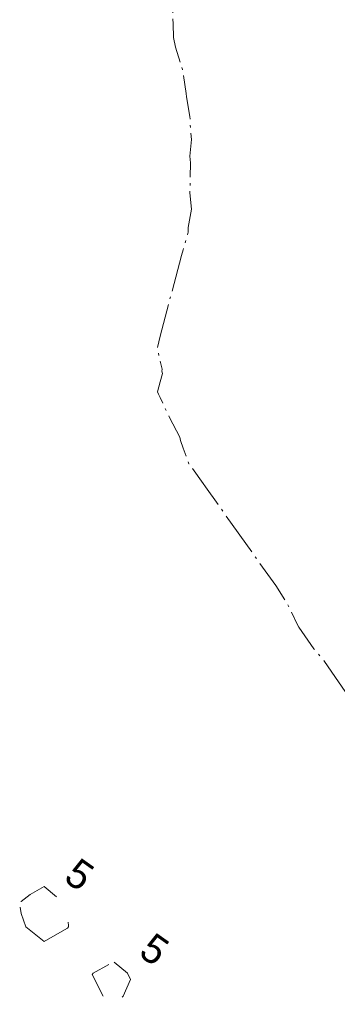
# Model space of a CAD drawing. Extents: x 65182 to 66926, y 402417 to 404251.
# Tile 190 of 256: x 66484 to 66498, y 402417 to 402459. Entities that reach past the tile are written whole.
import ezdxf
from ezdxf.enums import TextEntityAlignment as Align

# ---------------------------------------------------------------- set-up
doc = ezdxf.new("R2010")
doc.units = 0
doc.header["$LTSCALE"] = 50
doc.header["$MEASUREMENT"] = 0
doc.linetypes.add('NAP-2_5M', pattern=[0.9906, 0.762, -0.1016, 0.0254, -0.1016])
doc.linetypes.add('NAP-5M', pattern=[2.1336, 0.762, -0.1016, 0.762, -0.508])
doc.layers.add('DIEPTELIJNEN_10JAN2014', color=17, linetype='CONTINUOUS', lineweight=0)
doc.styles.add('TMODELF', font='tmodelf')

msp = doc.modelspace()

# ---------------------------------------------------------------- linework, layer by layer
at = {"layer": 'DIEPTELIJNEN_10JAN2014', "linetype": 'NAP-2_5M', "ltscale": 0.05, "flags": 128}
msp.add_lwpolyline([(66574.508, 402484.508), (66574, 402484.615), (66573.375, 402485), (66573, 402485.212), (66572.398, 402485.602), (66572, 402485.863), (66571.797, 402486), (66571, 402486.525), (66570.302, 402487), (66570, 402487.192), (66569.385, 402487.615), (66569, 402487.899), (66568.875, 402488), (66568, 402488.655), (66567.579, 402489), (66567, 402489.443), (66566.329, 402490), (66566, 402490.257), (66565.125, 402491), (66565, 402491.099), (66564.622, 402491), (66564.783, 402490.217), (66563.609, 402491), (66563, 402491.39), (66562.485, 402491.515), (66562, 402491.636), (66561.348, 402491.652), (66561, 402491.74), (66560.612, 402491.612), (66560.104, 402492), (66560, 402492.039), (66559.711, 402492), (66559, 402491.793), (66558.548, 402491.452), (66558, 402491.657), (66557.407, 402492), (66557, 402492.191), (66556.44, 402492.56), (66556, 402492.41), (66555.747, 402492.253), (66555, 402492.631), (66554, 402493.333), (66553.29, 402493.71), (66553, 402493.682), (66552.394, 402493.606), (66552, 402493.656), (66551.188, 402493.812), (66551, 402493.912), (66550.824, 402494), (66550, 402494.436), (66549.207, 402494.793), (66549, 402494.537), (66548.735, 402494.735), (66548, 402494.448), (66547.355, 402494.645), (66547, 402494.586), (66546.585, 402494.585), (66546, 402494.5), (66545.501, 402494.499), (66545, 402494.586), (66544.22, 402494.78), (66544, 402494.838), (66543.61, 402495), (66543, 402495.245), (66542.603, 402495.397), (66542, 402495.152), (66541.691, 402495), (66541, 402494.69), (66540.634, 402494.634), (66540, 402494.529), (66539.046, 402494.046), (66539, 402494.039), (66538.006, 402494.006), (66537.997, 402494.003), (66537, 402494.115), (66536.882, 402494.118), (66536, 402494.225), (66535.763, 402494.237), (66535, 402494.239), (66534.714, 402494), (66534, 402493.269), (66533, 402492.996), (66532.992, 402492.992), (66532.917, 402493), (66532.057, 402493.057), (66532, 402493.05), (66531.915, 402493), (66531, 402492.131), (66530.734, 402492), (66530, 402491.68), (66529.007, 402491), (66529, 402490.991), (66528.482, 402490), (66528, 402489.56), (66527.331, 402489), (66527, 402488.815), (66526.69, 402488.69), (66526, 402488.615), (66525.137, 402488.137), (66525, 402488.065), (66524.895, 402488), (66524, 402487.618), (66523.118, 402487), (66523, 402486.868), (66522.741, 402486.741), (66522, 402486.272), (66521.265, 402486.265), (66521, 402486.198), (66520.329, 402486), (66520, 402485.907), (66519.905, 402485.905), (66519, 402485.438), (66518.197, 402485), (66518, 402484.869), (66517.27, 402484.27), (66517, 402484.038), (66516.946, 402484), (66516, 402483.291), (66515.669, 402483), (66515, 402482.402), (66514.531, 402482), (66514, 402481.584), (66513.296, 402481), (66513, 402480.75), (66512, 402479.975), (66510.811, 402479), (66510, 402478.233), (66509.758, 402478), (66508.765, 402477), (66508, 402476.268), (66507.744, 402476), (66507, 402475.236), (66506.75, 402475), (66506, 402474.353), (66505.583, 402474), (66505, 402473.463), (66504.28, 402473), (66504, 402472.857), (66503.872, 402472.872), (66503, 402472.554), (66502.416, 402472.416), (66502, 402472.42), (66501.253, 402472.253), (66501, 402472.17), (66500.516, 402472), (66500, 402471.83), (66499.606, 402471.606), (66499, 402471.391), (66498.646, 402471), (66498, 402470.221), (66497.755, 402470), (66497, 402469.538), (66496.238, 402469), (66494, 402467.047), (66493.942, 402467), (66493, 402466.358), (66492.298, 402466.298), (66492, 402466.212), (66491.531, 402466), (66491, 402465.368), (66490.75, 402465), (66490.671, 402464.671), (66490.361, 402464), (66490.303, 402463.303), (66490.289, 402463), (66490.285, 402462.715), (66490.405, 402462), (66490.766, 402461.234), (66490.746, 402461), (66490.705, 402460.705), (66490.567, 402460), (66490.551, 402459.551), (66490.563, 402459), (66490.583, 402458.417), (66490.662, 402458), (66490.964, 402457.036), (66490.968, 402457), (66491, 402456.834), (66491.133, 402456), (66491.148, 402455.852), (66491.294, 402455), (66491.302, 402454.698), (66491.359, 402454), (66491.288, 402453.288), (66491.319, 402453), (66491.303, 402452.303), (66491.3, 402452), (66491.292, 402451.708), (66491.356, 402451), (66491.209, 402450.209), (66491.214, 402450), (66491, 402449.245), (66490.929, 402449), (66490, 402445.516), (66489.889, 402445), (66490, 402444.436), (66490.086, 402444.086), (66490.071, 402444), (66490.108, 402443.892), (66490, 402443.545), (66489.898, 402443.102), (66489.932, 402443), (66490, 402442.864), (66490.414, 402442), (66490.853, 402441.147), (66490.887, 402441), (66491, 402440.666), (66491.248, 402440), (66491.858, 402439.142), (66491.965, 402439), (66495, 402434.734), (66495.475, 402434), (66495.927, 402433.073), (66496, 402432.941), (66496.645, 402432), (66497, 402431.6), (66497.425, 402431), (66498, 402430.156), (66498.097, 402430), (66499, 402429.028), (66499.029, 402429), (66499.222, 402428.778), (66499.908, 402428), (66500, 402427.899), (66500.941, 402427), (66501, 402426.939), (66501.635, 402426), (66502, 402425.54), (66502.73, 402425), (66503, 402424.755), (66503.636, 402424), (66504, 402423.592)], dxfattribs=at)
at = {"layer": 'DIEPTELIJNEN_10JAN2014', "linetype": 'NAP-5M', "ltscale": 0.05, "flags": 128}
for points in [[(66485, 402419.356), (66484.203, 402420), (66484, 402420.579), (66483.941, 402420.941), (66483.958, 402421), (66484, 402421.088), (66484.389, 402421.389), (66485, 402421.746), (66485.874, 402421), (66486, 402420.394), (66486.049, 402420.049), (66486.043, 402420), (66486, 402419.942), (66485.873, 402419.873)], [(66487.546, 402417), (66487.065, 402417.935), (66487.112, 402418), (66488, 402418.482), (66488.593, 402418), (66488.726, 402417.726), (66488.413, 402417), (66488, 402416.65)]]:
    msp.add_lwpolyline(points, close=True, dxfattribs=at)

# ---------------------------------------------------------------- texts
at = {"layer": 'DIEPTELIJNEN_10JAN2014', "linetype": 'NAP-5M', "ltscale": 0.05, "style": 'TMODELF'}
for p in [(66486.528, 402422.256), (66489.763, 402419.027)]:
    msp.add_text('5', height=1.25, rotation=324.6506, dxfattribs=at).set_placement(p, align=Align.MIDDLE_CENTER)

doc.saveas('drawing.dxf')
